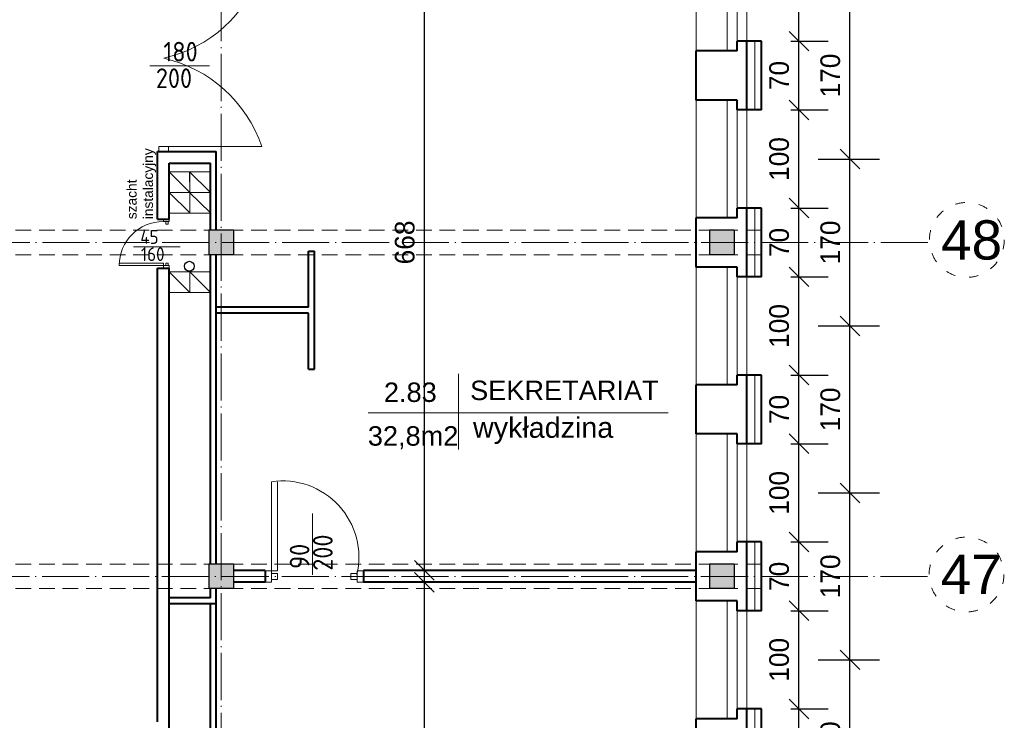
# Model space of a CAD drawing. Header units: millimetres. Extents: x -32003 to -19505, y 17931 to 29358.
# Tile 29 of 92: x -26853 to -25850, y 24903 to 25616. Entities that reach past the tile are written whole.
import ezdxf

# ---------------------------------------------------------------- set-up
doc = ezdxf.new("R2010")
doc.units = ezdxf.units.MM
doc.header["$PDMODE"] = 3
for name, pattern in [('ACAD_ISO03W100', [30, 12, -18]), ('ACAD_ISO04W100', [30.5, 24, -3, 0.5, -3]), ('KRESKOWA_X2', [12, 8, -4])]:
    doc.linetypes.add(name, pattern=pattern)
for name, color, linetype, lineweight in [('_wymiary', 1, 'Continuous', 9), ('drzwi', 140, 'Continuous', 13), ('KOMINY', 43, 'Continuous', 15), ('NR', 7, 'Continuous', 13), ('opisy drzwi', 40, 'Continuous', 13), ('opisy pom', 3, 'Continuous', 18), ('przerywana', 7, 'KRESKOWA_X2', 5), ('sciany', 4, 'Continuous', 40), ('symetria', 7, 'ACAD_ISO03W100', 5), ('SZRAF', 51, 'Continuous', 9), ('słupy', 2, 'Continuous', 30), ('ściana', 4, 'Continuous', 40)]:
    doc.layers.add(name, color=color, linetype=linetype, lineweight=lineweight)
doc.layers.add('kanalizacja', color=210, linetype='Continuous')
doc.styles.add('ISO', font='isocp.shx')
doc.styles.add('ROMANS', font='ROMANS')
doc.styles.add('style1', font='ARIAL.TTF')
doc.styles.add('SYSTEM', font='TXT')
doc.linetypes.add('BATTING', pattern='A,0.0001,-0.1,[134,ltypeshp.shx,S=0.1,R=0,X=-0.1,Y=0],-0.2,[134,ltypeshp.shx,S=0.1,R=180,X=0.1,Y=0],-0.1', length=0.4001)
doc.dimstyles.new('Jacek2', dxfattribs={"dimscale": 2, "dimtxt": 10, "dimasz": 10, "dimexe": 15, "dimexo": 15, "dimgap": 5, "dimtad": 1, "dimdec": 0, "dimrnd": 0.5, "dimzin": 0, "dimdsep": 46, "dimtxsty": 'Standard', "dimblk": 'OBLIQUE', "dimcen": 0, "dimdle": 5, "dimadec": 1, "dimazin": 0, "dimtfac": 1, "dimtdec": 0, "dimtofl": 0, "dimtmove": 0, "dimatfit": 3, "dimfxl": 0, "dimtolj": 1, "dimtzin": 0, "dimarcsym": 0})

# ---------------------------------------------------------------- blocks, each defined once
blk = doc.blocks.new('_OBLIQUE')
at = {"color": 0, "linetype": 'ByBlock'}
blk.add_line((-0.5, -0.5), (0.5, 0.5), dxfattribs=at)
blk = doc.blocks.new('*D884')
at = {"layer": '_wymiary', "color": 0, "lineweight": -2}
for p, q in [((-26007.1, 24784.4), (-26007.1, 24974.4)), ((-26039.6, 24964.4), (-25977.1, 24964.4)), ((-26039.6, 24794.4), (-25977.1, 24794.4))]:
    blk.add_line(p, q, dxfattribs=at)
at = {"layer": 'Defpoints', "color": 0}
for p in [(-26069.6, 24964.4), (-26007.1, 24964.4), (-26069.6, 24794.4)]:
    blk.add_point(p, dxfattribs=at)
at = {"layer": '_wymiary', "color": 0, "lineweight": -2, "xscale": 20, "yscale": 20, "zscale": 20}
for p, rotation in [((-26007.1, 24964.4), 90), ((-26007.1, 24794.4), 270)]:
    blk.add_blockref('_OBLIQUE', p, dxfattribs=dict(at, rotation=rotation))
at = {"layer": '_wymiary', "color": 0, "insert": (-26027.1, 24879.4), "char_height": 20, "attachment_point": 5, "rotation": 90}
blk.add_mtext('\\A1;170', dxfattribs=at)
blk = doc.blocks.new('*D885')
at = {"layer": '_wymiary', "color": 0, "lineweight": -2}
for p, q in [((-26007.1, 24954.4), (-26007.1, 25144.4)), ((-26039.6, 25134.4), (-25977.1, 25134.4)), ((-26039.6, 24964.4), (-25977.1, 24964.4))]:
    blk.add_line(p, q, dxfattribs=at)
at = {"layer": 'Defpoints', "color": 0}
for p in [(-26069.6, 25134.4), (-26007.1, 25134.4), (-26069.6, 24964.4)]:
    blk.add_point(p, dxfattribs=at)
at = {"layer": '_wymiary', "color": 0, "lineweight": -2, "xscale": 20, "yscale": 20, "zscale": 20}
for p, rotation in [((-26007.1, 25134.4), 90), ((-26007.1, 24964.4), 270)]:
    blk.add_blockref('_OBLIQUE', p, dxfattribs=dict(at, rotation=rotation))
at = {"layer": '_wymiary', "color": 0, "insert": (-26027.1, 25049.4), "char_height": 20, "attachment_point": 5, "rotation": 90}
blk.add_mtext('\\A1;170', dxfattribs=at)
blk = doc.blocks.new('*D886')
at = {"layer": '_wymiary', "color": 0, "lineweight": -2}
for p, q in [((-26007.1, 25124.4), (-26007.1, 25314.4)), ((-26039.6, 25304.4), (-25977.1, 25304.4)), ((-26039.6, 25134.4), (-25977.1, 25134.4))]:
    blk.add_line(p, q, dxfattribs=at)
at = {"layer": 'Defpoints', "color": 0}
for p in [(-26069.6, 25304.4), (-26007.1, 25304.4), (-26069.6, 25134.4)]:
    blk.add_point(p, dxfattribs=at)
at = {"layer": '_wymiary', "color": 0, "lineweight": -2, "xscale": 20, "yscale": 20, "zscale": 20}
for p, rotation in [((-26007.1, 25304.4), 90), ((-26007.1, 25134.4), 270)]:
    blk.add_blockref('_OBLIQUE', p, dxfattribs=dict(at, rotation=rotation))
at = {"layer": '_wymiary', "color": 0, "insert": (-26027.1, 25219.4), "char_height": 20, "attachment_point": 5, "rotation": 90}
blk.add_mtext('\\A1;170', dxfattribs=at)
blk = doc.blocks.new('*D887')
at = {"layer": '_wymiary', "color": 0, "lineweight": -2}
for p, q in [((-26007.1, 25294.4), (-26007.1, 25484.4)), ((-26039.6, 25474.4), (-25977.1, 25474.4)), ((-26039.6, 25304.4), (-25977.1, 25304.4))]:
    blk.add_line(p, q, dxfattribs=at)
at = {"layer": 'Defpoints', "color": 0}
for p in [(-26069.6, 25474.4), (-26007.1, 25474.4), (-26069.6, 25304.4)]:
    blk.add_point(p, dxfattribs=at)
at = {"layer": '_wymiary', "color": 0, "lineweight": -2, "xscale": 20, "yscale": 20, "zscale": 20}
for p, rotation in [((-26007.1, 25474.4), 90), ((-26007.1, 25304.4), 270)]:
    blk.add_blockref('_OBLIQUE', p, dxfattribs=dict(at, rotation=rotation))
at = {"layer": '_wymiary', "color": 0, "insert": (-26027.1, 25389.4), "char_height": 20, "attachment_point": 5, "rotation": 90}
blk.add_mtext('\\A1;170', dxfattribs=at)
blk = doc.blocks.new('*D888')
at = {"layer": '_wymiary', "color": 0, "lineweight": -2}
for p, q in [((-26007.1, 25464.4), (-26007.1, 25654.4)), ((-26039.6, 25644.4), (-25977.1, 25644.4)), ((-26039.6, 25474.4), (-25977.1, 25474.4))]:
    blk.add_line(p, q, dxfattribs=at)
at = {"layer": 'Defpoints', "color": 0}
for p in [(-26069.6, 25644.4), (-26007.1, 25644.4), (-26069.6, 25474.4)]:
    blk.add_point(p, dxfattribs=at)
at = {"layer": '_wymiary', "color": 0, "lineweight": -2, "xscale": 20, "yscale": 20, "zscale": 20}
for p, rotation in [((-26007.1, 25644.4), 90), ((-26007.1, 25474.4), 270)]:
    blk.add_blockref('_OBLIQUE', p, dxfattribs=dict(at, rotation=rotation))
at = {"layer": '_wymiary', "color": 0, "insert": (-26027.1, 25559.4), "char_height": 20, "attachment_point": 5, "rotation": 90}
blk.add_mtext('\\A1;170', dxfattribs=at)
blk = doc.blocks.new('*D1182')
at = {"layer": '_wymiary', "color": 0, "lineweight": -2}
for p, q in [((-26059.2, 24834.4), (-26059.2, 24924.4)), ((-26067.2, 24914.4), (-26029.2, 24914.4)), ((-26067.2, 24844.4), (-26029.2, 24844.4))]:
    blk.add_line(p, q, dxfattribs=at)
at = {"layer": 'Defpoints', "color": 0}
for p in [(-26097.2, 24914.4), (-26059.2, 24914.4), (-26097.2, 24844.4)]:
    blk.add_point(p, dxfattribs=at)
at = {"layer": '_wymiary', "color": 0, "lineweight": -2, "xscale": 20, "yscale": 20, "zscale": 20}
for p, rotation in [((-26059.2, 24914.4), 90), ((-26059.2, 24844.4), 270)]:
    blk.add_blockref('_OBLIQUE', p, dxfattribs=dict(at, rotation=rotation))
at = {"layer": '_wymiary', "color": 0, "insert": (-26079.2, 24879.4), "char_height": 20, "attachment_point": 5, "rotation": 90}
blk.add_mtext('\\A1;70', dxfattribs=at)
blk = doc.blocks.new('*D1183')
at = {"layer": '_wymiary', "color": 0, "lineweight": -2}
for p, q in [((-26059.2, 24904.4), (-26059.2, 25024.4)), ((-26067.2, 25014.4), (-26029.2, 25014.4)), ((-26067.2, 24914.4), (-26029.2, 24914.4))]:
    blk.add_line(p, q, dxfattribs=at)
at = {"layer": 'Defpoints', "color": 0}
for p in [(-26097.2, 25014.4), (-26059.2, 25014.4), (-26097.2, 24914.4)]:
    blk.add_point(p, dxfattribs=at)
at = {"layer": '_wymiary', "color": 0, "lineweight": -2, "xscale": 20, "yscale": 20, "zscale": 20}
for p, rotation in [((-26059.2, 25014.4), 90), ((-26059.2, 24914.4), 270)]:
    blk.add_blockref('_OBLIQUE', p, dxfattribs=dict(at, rotation=rotation))
at = {"layer": '_wymiary', "color": 0, "insert": (-26079.2, 24964.4), "char_height": 20, "attachment_point": 5, "rotation": 90}
blk.add_mtext('\\A1;100', dxfattribs=at)
blk = doc.blocks.new('*D1184')
at = {"layer": '_wymiary', "color": 0, "lineweight": -2}
for p, q in [((-26059.2, 25004.4), (-26059.2, 25094.4)), ((-26067.2, 25084.4), (-26029.2, 25084.4)), ((-26067.2, 25014.4), (-26029.2, 25014.4))]:
    blk.add_line(p, q, dxfattribs=at)
at = {"layer": 'Defpoints', "color": 0}
for p in [(-26097.2, 25084.4), (-26059.2, 25084.4), (-26097.2, 25014.4)]:
    blk.add_point(p, dxfattribs=at)
at = {"layer": '_wymiary', "color": 0, "lineweight": -2, "xscale": 20, "yscale": 20, "zscale": 20}
for p, rotation in [((-26059.2, 25084.4), 90), ((-26059.2, 25014.4), 270)]:
    blk.add_blockref('_OBLIQUE', p, dxfattribs=dict(at, rotation=rotation))
at = {"layer": '_wymiary', "color": 0, "insert": (-26079.2, 25049.4), "char_height": 20, "attachment_point": 5, "rotation": 90}
blk.add_mtext('\\A1;70', dxfattribs=at)
blk = doc.blocks.new('*D1185')
at = {"layer": '_wymiary', "color": 0, "lineweight": -2}
for p, q in [((-26059.2, 25074.4), (-26059.2, 25194.4)), ((-26067.2, 25184.4), (-26029.2, 25184.4)), ((-26067.2, 25084.4), (-26029.2, 25084.4))]:
    blk.add_line(p, q, dxfattribs=at)
at = {"layer": 'Defpoints', "color": 0}
for p in [(-26097.2, 25184.4), (-26059.2, 25184.4), (-26097.2, 25084.4)]:
    blk.add_point(p, dxfattribs=at)
at = {"layer": '_wymiary', "color": 0, "lineweight": -2, "xscale": 20, "yscale": 20, "zscale": 20}
for p, rotation in [((-26059.2, 25184.4), 90), ((-26059.2, 25084.4), 270)]:
    blk.add_blockref('_OBLIQUE', p, dxfattribs=dict(at, rotation=rotation))
at = {"layer": '_wymiary', "color": 0, "insert": (-26079.2, 25134.4), "char_height": 20, "attachment_point": 5, "rotation": 90}
blk.add_mtext('\\A1;100', dxfattribs=at)
blk = doc.blocks.new('*D1186')
at = {"layer": '_wymiary', "color": 0, "lineweight": -2}
for p, q in [((-26059.2, 25174.4), (-26059.2, 25264.4)), ((-26067.2, 25254.4), (-26029.2, 25254.4)), ((-26067.2, 25184.4), (-26029.2, 25184.4))]:
    blk.add_line(p, q, dxfattribs=at)
at = {"layer": 'Defpoints', "color": 0}
for p in [(-26097.2, 25254.4), (-26059.2, 25254.4), (-26097.2, 25184.4)]:
    blk.add_point(p, dxfattribs=at)
at = {"layer": '_wymiary', "color": 0, "lineweight": -2, "xscale": 20, "yscale": 20, "zscale": 20}
for p, rotation in [((-26059.2, 25254.4), 90), ((-26059.2, 25184.4), 270)]:
    blk.add_blockref('_OBLIQUE', p, dxfattribs=dict(at, rotation=rotation))
at = {"layer": '_wymiary', "color": 0, "insert": (-26079.2, 25219.4), "char_height": 20, "attachment_point": 5, "rotation": 90}
blk.add_mtext('\\A1;70', dxfattribs=at)
blk = doc.blocks.new('*D1187')
at = {"layer": '_wymiary', "color": 0, "lineweight": -2}
for p, q in [((-26059.2, 25244.4), (-26059.2, 25364.4)), ((-26067.2, 25354.4), (-26029.2, 25354.4)), ((-26067.2, 25254.4), (-26029.2, 25254.4))]:
    blk.add_line(p, q, dxfattribs=at)
at = {"layer": 'Defpoints', "color": 0}
for p in [(-26097.2, 25354.4), (-26059.2, 25354.4), (-26097.2, 25254.4)]:
    blk.add_point(p, dxfattribs=at)
at = {"layer": '_wymiary', "color": 0, "lineweight": -2, "xscale": 20, "yscale": 20, "zscale": 20}
for p, rotation in [((-26059.2, 25354.4), 90), ((-26059.2, 25254.4), 270)]:
    blk.add_blockref('_OBLIQUE', p, dxfattribs=dict(at, rotation=rotation))
at = {"layer": '_wymiary', "color": 0, "insert": (-26079.2, 25304.4), "char_height": 20, "attachment_point": 5, "rotation": 90}
blk.add_mtext('\\A1;100', dxfattribs=at)
blk = doc.blocks.new('*D1188')
at = {"layer": '_wymiary', "color": 0, "lineweight": -2}
for p, q in [((-26059.2, 25344.4), (-26059.2, 25434.4)), ((-26067.2, 25424.4), (-26029.2, 25424.4)), ((-26067.2, 25354.4), (-26029.2, 25354.4))]:
    blk.add_line(p, q, dxfattribs=at)
at = {"layer": 'Defpoints', "color": 0}
for p in [(-26097.2, 25424.4), (-26059.2, 25424.4), (-26097.2, 25354.4)]:
    blk.add_point(p, dxfattribs=at)
at = {"layer": '_wymiary', "color": 0, "lineweight": -2, "xscale": 20, "yscale": 20, "zscale": 20}
for p, rotation in [((-26059.2, 25424.4), 90), ((-26059.2, 25354.4), 270)]:
    blk.add_blockref('_OBLIQUE', p, dxfattribs=dict(at, rotation=rotation))
at = {"layer": '_wymiary', "color": 0, "insert": (-26079.2, 25389.4), "char_height": 20, "attachment_point": 5, "rotation": 90}
blk.add_mtext('\\A1;70', dxfattribs=at)
blk = doc.blocks.new('*D1189')
at = {"layer": '_wymiary', "color": 0, "lineweight": -2}
for p, q in [((-26059.2, 25414.4), (-26059.2, 25534.4)), ((-26067.2, 25524.4), (-26029.2, 25524.4)), ((-26067.2, 25424.4), (-26029.2, 25424.4))]:
    blk.add_line(p, q, dxfattribs=at)
at = {"layer": 'Defpoints', "color": 0}
for p in [(-26097.2, 25524.4), (-26059.2, 25524.4), (-26097.2, 25424.4)]:
    blk.add_point(p, dxfattribs=at)
at = {"layer": '_wymiary', "color": 0, "lineweight": -2, "xscale": 20, "yscale": 20, "zscale": 20}
for p, rotation in [((-26059.2, 25524.4), 90), ((-26059.2, 25424.4), 270)]:
    blk.add_blockref('_OBLIQUE', p, dxfattribs=dict(at, rotation=rotation))
at = {"layer": '_wymiary', "color": 0, "insert": (-26079.2, 25474.4), "char_height": 20, "attachment_point": 5, "rotation": 90}
blk.add_mtext('\\A1;100', dxfattribs=at)
blk = doc.blocks.new('*D1190')
at = {"layer": '_wymiary', "color": 0, "lineweight": -2}
for p, q in [((-26059.2, 25514.4), (-26059.2, 25604.4)), ((-26067.2, 25594.4), (-26029.2, 25594.4)), ((-26067.2, 25524.4), (-26029.2, 25524.4))]:
    blk.add_line(p, q, dxfattribs=at)
at = {"layer": 'Defpoints', "color": 0}
for p in [(-26097.2, 25594.4), (-26059.2, 25594.4), (-26097.2, 25524.4)]:
    blk.add_point(p, dxfattribs=at)
at = {"layer": '_wymiary', "color": 0, "lineweight": -2, "xscale": 20, "yscale": 20, "zscale": 20}
for p, rotation in [((-26059.2, 25594.4), 90), ((-26059.2, 25524.4), 270)]:
    blk.add_blockref('_OBLIQUE', p, dxfattribs=dict(at, rotation=rotation))
at = {"layer": '_wymiary', "color": 0, "insert": (-26079.2, 25559.4), "char_height": 20, "attachment_point": 5, "rotation": 90}
blk.add_mtext('\\A1;70', dxfattribs=at)
blk = doc.blocks.new('*D1191')
at = {"layer": '_wymiary', "color": 0, "lineweight": -2}
for p, q in [((-26059.2, 25584.4), (-26059.2, 25704.4)), ((-26067.2, 25694.4), (-26029.2, 25694.4)), ((-26067.2, 25594.4), (-26029.2, 25594.4))]:
    blk.add_line(p, q, dxfattribs=at)
at = {"layer": 'Defpoints', "color": 0}
for p in [(-26097.2, 25694.4), (-26059.2, 25694.4), (-26097.2, 25594.4)]:
    blk.add_point(p, dxfattribs=at)
at = {"layer": '_wymiary', "color": 0, "lineweight": -2, "xscale": 20, "yscale": 20, "zscale": 20}
for p, rotation in [((-26059.2, 25694.4), 90), ((-26059.2, 25594.4), 270)]:
    blk.add_blockref('_OBLIQUE', p, dxfattribs=dict(at, rotation=rotation))
at = {"layer": '_wymiary', "color": 0, "insert": (-26079.2, 25644.4), "char_height": 20, "attachment_point": 5, "rotation": 90}
blk.add_mtext('\\A1;100', dxfattribs=at)
blk = doc.blocks.new('*D1210')
at = {"layer": '_wymiary', "color": 0, "lineweight": -2}
for p, q in [((-26440.6, 24346.4), (-26440.6, 25053.4)), ((-26422.1, 25043.4), (-26470.6, 25043.4)), ((-26452.7, 24356.4), (-26470.6, 24356.4))]:
    blk.add_line(p, q, dxfattribs=at)
at = {"layer": 'Defpoints', "color": 0}
for p in [(-26440.6, 25043.4), (-26392.1, 25043.4), (-26422.7, 24356.4)]:
    blk.add_point(p, dxfattribs=at)
at = {"layer": '_wymiary', "color": 0, "lineweight": -2, "xscale": 20, "yscale": 20, "zscale": 20}
for p, rotation in [((-26440.6, 25043.4), 90), ((-26440.6, 24356.4), 270)]:
    blk.add_blockref('_OBLIQUE', p, dxfattribs=dict(at, rotation=rotation))
at = {"layer": '_wymiary', "color": 0, "insert": (-26460.6, 24699.9), "char_height": 20, "attachment_point": 5, "rotation": 90}
blk.add_mtext('\\A1;687', dxfattribs=at)
blk = doc.blocks.new('*D1211')
at = {"layer": '_wymiary', "color": 0, "lineweight": -2}
for p, q in [((-26440.6, 25045.4), (-26440.6, 25733.4)), ((-26389.1, 25723.4), (-26470.6, 25723.4)), ((-26422.4, 25055.4), (-26470.6, 25055.4))]:
    blk.add_line(p, q, dxfattribs=at)
at = {"layer": 'Defpoints', "color": 0}
for p in [(-26440.6, 25723.4), (-26359.1, 25723.4), (-26392.4, 25055.4)]:
    blk.add_point(p, dxfattribs=at)
at = {"layer": '_wymiary', "color": 0, "lineweight": -2, "xscale": 20, "yscale": 20, "zscale": 20}
for p, rotation in [((-26440.6, 25723.4), 90), ((-26440.6, 25055.4), 270)]:
    blk.add_blockref('_OBLIQUE', p, dxfattribs=dict(at, rotation=rotation))
at = {"layer": '_wymiary', "color": 0, "insert": (-26460.6, 25389.4), "char_height": 20, "attachment_point": 5, "rotation": 90}
blk.add_mtext('\\A1;668', dxfattribs=at)

msp = doc.modelspace()

# ---------------------------------------------------------------- hatches: boundary and pattern name
at = {"layer": 'SZRAF', "ltscale": 0.5}
h = msp.add_hatch(color=256, dxfattribs=at)
h.paths.add_polyline_path([(-26635.2, 25376.9), (-26635.2, 25389.4), (-26647.7, 25389.4), (-26647.7, 25376.9), (-26642.7, 25376.9)])
h.paths.add_polyline_path([(-26647.7, 25376.9), (-26647.7, 25389.4), (-26660.2, 25389.4), (-26660.2, 25376.9)])
h.paths.add_polyline_path([(-26647.7, 25401.9), (-26660.2, 25401.9), (-26660.2, 25389.4), (-26647.7, 25389.4)])
h.paths.add_polyline_path([(-26647.7, 25401.9), (-26647.7, 25389.4), (-26635.2, 25389.4), (-26635.2, 25401.9)])
h = msp.add_hatch(color=256, dxfattribs=at)
h.paths.add_polyline_path([(-26125.2, 25376.9), (-26125.2, 25389.4), (-26137.7, 25389.4), (-26137.7, 25376.9), (-26132.7, 25376.9)])
h.paths.add_polyline_path([(-26137.7, 25376.9), (-26137.7, 25389.4), (-26150.2, 25389.4), (-26150.2, 25376.9)])
h.paths.add_polyline_path([(-26137.7, 25401.9), (-26150.2, 25401.9), (-26150.2, 25389.4), (-26137.7, 25389.4)])
h.paths.add_polyline_path([(-26137.7, 25401.9), (-26137.7, 25389.4), (-26125.2, 25389.4), (-26125.2, 25401.9)])
h = msp.add_hatch(color=256, dxfattribs=at)
h.paths.add_polyline_path([(-26635.2, 25036.9), (-26635.2, 25049.4), (-26647.7, 25049.4), (-26647.7, 25036.9), (-26642.7, 25036.9)])
h.paths.add_polyline_path([(-26647.7, 25036.9), (-26647.7, 25049.4), (-26660.2, 25049.4), (-26660.2, 25036.9)])
h.paths.add_polyline_path([(-26647.7, 25061.9), (-26660.2, 25061.9), (-26660.2, 25049.4), (-26647.7, 25049.4)])
h.paths.add_polyline_path([(-26647.7, 25061.9), (-26647.7, 25049.4), (-26635.2, 25049.4), (-26635.2, 25061.9)])
h = msp.add_hatch(color=256, dxfattribs=at)
h.paths.add_polyline_path([(-26125.2, 25036.9), (-26125.2, 25049.4), (-26137.7, 25049.4), (-26137.7, 25036.9), (-26132.7, 25036.9)])
h.paths.add_polyline_path([(-26137.7, 25036.9), (-26137.7, 25049.4), (-26150.2, 25049.4), (-26150.2, 25036.9)])
h.paths.add_polyline_path([(-26137.7, 25061.9), (-26150.2, 25061.9), (-26150.2, 25049.4), (-26137.7, 25049.4)])
h.paths.add_polyline_path([(-26137.7, 25061.9), (-26137.7, 25049.4), (-26125.2, 25049.4), (-26125.2, 25061.9)])

# ---------------------------------------------------------------- linework, layer by layer
at = {"layer": 'drzwi'}
msp.add_line((-26706.3, 25487), (-26606.3, 25487), dxfattribs=at)
msp.add_lwpolyline([(-26711.3, 25487), (-26711.3, 25482), (-26701.3, 25482), (-26701.3, 25487)], close=True, dxfattribs=at)
for points in [[(-26700.7, 25410.7, 0), (-26700.7, 25413.2, 0), (-26706.6, 25413.2, 0), (-26706.6, 25410.7, 0), (-26700.7, 25410.7, 0)], [(-26701.7, 25410.7, 0), (-26701.7, 25408.2, 0), (-26704.2, 25408.2, 0), (-26704.2, 25410.7, 0), (-26701.7, 25410.7, 0)], [(-26706.6, 25365.8, 0), (-26706.6, 25368.3, 0), (-26751.6, 25368.3, 0), (-26751.6, 25365.8, 0), (-26706.6, 25365.8, 0)], [(-26701.7, 25365.8, 0), (-26701.7, 25368.3, 0), (-26704.2, 25368.3, 0), (-26704.2, 25365.8, 0), (-26701.7, 25365.8, 0)], [(-26700.7, 25365.8, 0), (-26700.7, 25363.3, 0), (-26706.6, 25363.3, 0), (-26706.6, 25365.8, 0), (-26700.7, 25365.8, 0)], [(-26596.4, 25055.1, 0), (-26590.2, 25055.1, 0), (-26590.2, 25145.7, 0)], [(-26596.4, 25145.7, 0), (-26596.4, 25055.1, 0)], [(-26596.4, 25055.1, 0), (-26602.7, 25055.1, 0), (-26602.7, 25043.6, 0), (-26596.4, 25043.6, 0), (-26596.4, 25055.1, 0)], [(-26596.4, 25046.1, 0), (-26590.2, 25046.1, 0), (-26590.2, 25052.4, 0), (-26596.4, 25052.4, 0), (-26596.4, 25046.1, 0)], [(-26509.3, 25046.1, 0), (-26515.5, 25046.1, 0), (-26515.5, 25052.4, 0), (-26509.3, 25052.4, 0), (-26509.3, 25046.1, 0)], [(-26509.3, 25055.1, 0), (-26503.1, 25055.1, 0), (-26503.1, 25043.6, 0), (-26509.3, 25043.6, 0), (-26509.3, 25055.1, 0)]]:
    msp.add_polyline3d(points, dxfattribs=at)
for centre, radius, start, end in [((-26736.5, 25711.2), 137.5, 282.705, 341.2694), ((-26736.5, 25442.9), 137.5, 18.7306, 77.295), ((-26706.6, 25365.8), 45, 90, 180), ((-26585, 25069), 77.6, 346.6634, 98.4515)]:
    msp.add_arc(centre, radius, start, end, dxfattribs=at)
at = {"layer": 'kanalizacja'}
msp.add_circle((-26680.1, 25365.2), 5, dxfattribs=at)
at = {"layer": 'KOMINY', "lineweight": 18}
for p, q in [((-26700.7, 25461.4), (-26679.7, 25440.4)), ((-26658.7, 25461.4), (-26700.7, 25461.4)), ((-26679.8, 25461.4), (-26658.8, 25440.5)), ((-26700.8, 25440.4), (-26679.7, 25419.5)), ((-26658.7, 25440.4), (-26700.7, 25440.4)), ((-26679.8, 25440.4), (-26658.7, 25419.5)), ((-26658.7, 25419.4), (-26700.7, 25419.4)), ((-26700.8, 25359.4), (-26679.7, 25338.5)), ((-26658.7, 25359.4), (-26700.7, 25359.4)), ((-26679.7, 25359.4), (-26658.7, 25338.5)), ((-26658.7, 25338.4), (-26700.7, 25338.4))]:
    msp.add_line(p, q, dxfattribs=at)
for points in [[(-26700.7, 25461.4), (-26679.7, 25461.4), (-26679.7, 25440.4), (-26700.7, 25440.4)], [(-26679.8, 25461.4), (-26658.8, 25461.4), (-26658.7, 25440.4), (-26679.7, 25440.4)], [(-26700.7, 25440.4), (-26679.7, 25440.4), (-26679.7, 25419.4), (-26700.7, 25419.4)], [(-26679.7, 25440.4), (-26658.7, 25440.4), (-26658.7, 25419.4), (-26679.7, 25419.4)], [(-26700.7, 25359.4), (-26679.7, 25359.4), (-26679.7, 25338.4), (-26700.7, 25338.4)], [(-26679.7, 25359.4), (-26658.7, 25359.5), (-26658.7, 25338.5), (-26679.7, 25338.4)]]:
    msp.add_lwpolyline(points, close=True, dxfattribs=at)
at = {"layer": 'opisy drzwi'}
for p, q in [((-26163.7, 25704.4), (-26163.7, 25584.4)), ((-26132.2, 25704.4), (-26132.2, 25584.4)), ((-26122.2, 25694.4), (-26122.2, 25594.4)), ((-26112.2, 25694.4), (-26112.2, 25594.4)), ((-26720.3, 25569.4), (-26659.5, 25569.4)), ((-26163.7, 25534.4), (-26163.7, 25414.4)), ((-26132.2, 25534.4), (-26132.2, 25414.4)), ((-26122.2, 25524.4), (-26122.2, 25424.4)), ((-26112.2, 25524.4), (-26112.2, 25424.4)), ((-26737, 25384.9), (-26689.5, 25384.9)), ((-26163.7, 25364.4), (-26163.7, 25244.4)), ((-26132.2, 25364.4), (-26132.2, 25244.4)), ((-26122.2, 25354.4), (-26122.2, 25254.4)), ((-26112.2, 25354.4), (-26112.2, 25254.4)), ((-26163.7, 25194.4), (-26163.7, 25074.4)), ((-26132.2, 25194.4), (-26132.2, 25074.4)), ((-26122.2, 25184.4), (-26122.2, 25084.4)), ((-26112.2, 25184.4), (-26112.2, 25084.4)), ((-26554.5, 25113.3), (-26554.7, 25050.8)), ((-26163.7, 25024.4), (-26163.7, 24904.4)), ((-26132.2, 25024.4), (-26132.2, 24904.4)), ((-26122.2, 25014.4), (-26122.2, 24914.4)), ((-26112.2, 25014.4), (-26112.2, 24914.4))]:
    msp.add_line(p, q, dxfattribs=at)
at = {"layer": 'opisy pom'}
for p, q in [((-26405.8, 25255.6), (-26405.8, 25178.5)), ((-26497.8, 25216), (-26192.4, 25216))]:
    msp.add_line(p, q, dxfattribs=at)
at = {"layer": 'przerywana', "ltscale": 2}
for p, q in [((-26097.2, 25401.9), (-27517.7, 25401.9)), ((-26097.2, 25376.9), (-27517.7, 25376.9)), ((-26097.2, 25061.9), (-27517.7, 25061.9)), ((-26097.2, 25036.9), (-27517.7, 25036.9))]:
    msp.add_line(p, q, dxfattribs=at)
at = {"layer": 'sciany'}
for p, q in [((-26712.6, 25482), (-26652.7, 25482)), ((-26700.7, 25470), (-26658.7, 25470)), ((-26558.7, 25380.5), (-26552.7, 25380.5)), ((-26558.7, 25323.5), (-26652.7, 25323.5)), ((-26558.7, 25317.5), (-26652.7, 25317.5)), ((-26558.7, 25260.5), (-26552.7, 25260.5))]:
    msp.add_line(p, q, dxfattribs=at)
for points in [[(-26712.7, 25413.2), (-26700.7, 25413.2)], [(-26712.7, 25363.2), (-26700.7, 25363.2)]]:
    msp.add_lwpolyline(points, dxfattribs=at)
at = {"layer": 'symetria', "linetype": 'ACAD_ISO04W100', "ltscale": 2}
for p, q in [((-26647.7, 22849.4), (-26647.7, 26624.3)), ((-25927.7, 25389.4), (-27617.7, 25389.4)), ((-25928, 25049.4), (-27617.7, 25049.4))]:
    msp.add_line(p, q, dxfattribs=at)
at = {"layer": 'symetria', "ltscale": 0.8}
for centre in [(-25888.1, 25392), (-25888.4, 25051.3)]:
    msp.add_circle(centre, 38.1, dxfattribs=at)
at = {"layer": 'SZRAF', "linetype": 'BATTING', "ltscale": 14}
for p, q in [((-26104.2, 25524.4), (-26104.2, 25594.4)), ((-26104.2, 25354.4), (-26104.2, 25424.4)), ((-26104.2, 25184.4), (-26104.2, 25254.4)), ((-26104.2, 25014.4), (-26104.2, 25084.4)), ((-26104.2, 24844.4), (-26104.2, 24914.4))]:
    msp.add_line(p, q, dxfattribs=at)
at = {"layer": 'SZRAF'}
msp.add_lwpolyline([(-26700.7, 25363.2), (-26712.7, 25363.2)], dxfattribs=at)
at = {"layer": 'słupy'}
for p, q in [((-26660.2, 25401.9), (-26660.2, 25376.9)), ((-26635.2, 25401.9), (-26660.2, 25401.9)), ((-26635.2, 25401.9), (-26660.2, 25401.9)), ((-26660.2, 25401.9), (-26660.2, 25376.9)), ((-26635.2, 25401.9), (-26660.2, 25401.9)), ((-26660.2, 25401.9), (-26660.2, 25376.9)), ((-26635.2, 25401.9), (-26635.2, 25376.9)), ((-26635.2, 25401.9), (-26635.2, 25376.9)), ((-26635.2, 25401.9), (-26635.2, 25376.9)), ((-26150.2, 25401.9), (-26150.2, 25376.9)), ((-26125.2, 25401.9), (-26150.2, 25401.9)), ((-26125.2, 25401.9), (-26150.2, 25401.9)), ((-26150.2, 25401.9), (-26150.2, 25376.9)), ((-26125.2, 25401.9), (-26150.2, 25401.9)), ((-26150.2, 25401.9), (-26150.2, 25376.9)), ((-26125.2, 25401.9), (-26125.2, 25376.9)), ((-26125.2, 25401.9), (-26125.2, 25376.9)), ((-26125.2, 25401.9), (-26125.2, 25376.9)), ((-26635.2, 25376.9), (-26660.2, 25376.9)), ((-26635.2, 25376.9), (-26660.2, 25376.9)), ((-26635.2, 25376.9), (-26660.2, 25376.9)), ((-26125.2, 25376.9), (-26150.2, 25376.9)), ((-26125.2, 25376.9), (-26150.2, 25376.9)), ((-26125.2, 25376.9), (-26150.2, 25376.9)), ((-26660.2, 25061.9), (-26660.2, 25036.9)), ((-26635.2, 25061.9), (-26660.2, 25061.9)), ((-26635.2, 25061.9), (-26660.2, 25061.9)), ((-26660.2, 25061.9), (-26660.2, 25036.9)), ((-26635.2, 25061.9), (-26660.2, 25061.9)), ((-26660.2, 25061.9), (-26660.2, 25036.9)), ((-26635.2, 25061.9), (-26635.2, 25036.9)), ((-26635.2, 25061.9), (-26635.2, 25036.9)), ((-26635.2, 25061.9), (-26635.2, 25036.9)), ((-26150.2, 25061.9), (-26150.2, 25036.9)), ((-26125.2, 25061.9), (-26150.2, 25061.9)), ((-26125.2, 25061.9), (-26150.2, 25061.9)), ((-26150.2, 25061.9), (-26150.2, 25036.9)), ((-26125.2, 25061.9), (-26150.2, 25061.9)), ((-26150.2, 25061.9), (-26150.2, 25036.9)), ((-26125.2, 25061.9), (-26125.2, 25036.9)), ((-26125.2, 25061.9), (-26125.2, 25036.9)), ((-26125.2, 25061.9), (-26125.2, 25036.9)), ((-26635.2, 25036.9), (-26660.2, 25036.9)), ((-26635.2, 25036.9), (-26660.2, 25036.9)), ((-26635.2, 25036.9), (-26660.2, 25036.9)), ((-26125.2, 25036.9), (-26150.2, 25036.9)), ((-26125.2, 25036.9), (-26150.2, 25036.9)), ((-26125.2, 25036.9), (-26150.2, 25036.9))]:
    msp.add_line(p, q, dxfattribs=at)
at = {"layer": 'ściana'}
for p, q in [((-26097.2, 25594.4), (-26122.2, 25594.4)), ((-26122.2, 25584.4), (-26122.2, 25594.4)), ((-26112.2, 25524.4), (-26112.2, 25594.4)), ((-26097.2, 25524.4), (-26097.2, 25594.4)), ((-26163.7, 25534.4), (-26163.7, 25584.4)), ((-26122.2, 25584.4), (-26163.7, 25584.4)), ((-26122.2, 25534.4), (-26163.7, 25534.4)), ((-26122.2, 25524.4), (-26122.2, 25534.4)), ((-26097.2, 25524.4), (-26122.2, 25524.4)), ((-26712.6, 25413.2), (-26712.6, 25482)), ((-26652.7, 25401.9), (-26652.7, 25482)), ((-26700.7, 25413.2), (-26700.7, 25470)), ((-26658.7, 25401.9), (-26658.7, 25470)), ((-26097.2, 25424.4), (-26122.2, 25424.4)), ((-26122.2, 25414.4), (-26122.2, 25424.4)), ((-26112.2, 25354.4), (-26112.2, 25424.4)), ((-26097.2, 25354.4), (-26097.2, 25424.4)), ((-26122.2, 25414.4), (-26163.7, 25414.4)), ((-26163.7, 25364.4), (-26163.7, 25414.4)), ((-26658.7, 25061.9), (-26658.7, 25376.9)), ((-26652.7, 25061.9), (-26652.7, 25376.9)), ((-26558.7, 25323.5), (-26558.7, 25380.5)), ((-26552.7, 25260.5), (-26552.7, 25380.5)), ((-26712.7, 24901.3), (-26712.6, 25363.2)), ((-26700.7, 24895.3), (-26700.7, 25363.2)), ((-26122.2, 25364.4), (-26163.7, 25364.4)), ((-26122.2, 25354.4), (-26122.2, 25364.4)), ((-26097.2, 25354.4), (-26122.2, 25354.4)), ((-26558.7, 25260.5), (-26558.7, 25317.5)), ((-26097.2, 25254.4), (-26122.2, 25254.4)), ((-26122.2, 25244.4), (-26122.2, 25254.4)), ((-26112.2, 25184.4), (-26112.2, 25254.4)), ((-26097.2, 25184.4), (-26097.2, 25254.4)), ((-26163.7, 25194.4), (-26163.7, 25244.4)), ((-26122.2, 25244.4), (-26163.7, 25244.4)), ((-26122.2, 25194.4), (-26163.7, 25194.4)), ((-26122.2, 25184.4), (-26122.2, 25194.4)), ((-26097.2, 25184.4), (-26122.2, 25184.4)), ((-26097.2, 25084.4), (-26122.2, 25084.4)), ((-26122.2, 25074.4), (-26122.2, 25084.4)), ((-26112.2, 25014.4), (-26112.2, 25084.4)), ((-26097.2, 25014.4), (-26097.2, 25084.4)), ((-26122.2, 25074.4), (-26163.7, 25074.4)), ((-26163.7, 25049.4), (-26163.7, 25074.4)), ((-26602.7, 25055.4), (-26635.2, 25055.4)), ((-26602.7, 25055.4), (-26602.7, 25043.4)), ((-26163.7, 25055.4), (-26502.7, 25055.4)), ((-26502.7, 25055.4), (-26502.7, 25043.4)), ((-26163.7, 25024.4), (-26163.7, 25049.4)), ((-26658.7, 25027.4), (-26658.7, 25036.9)), ((-26652.7, 25021.4), (-26652.7, 25036.9)), ((-26652.7, 24721.9), (-26652.7, 25036.9)), ((-26602.7, 25043.4), (-26635.2, 25043.4)), ((-26163.7, 25043.4), (-26502.7, 25043.4)), ((-26658.7, 25027.4), (-26700.7, 25027.4)), ((-26712.7, 25021.3), (-26712.7, 25021.3)), ((-26652.7, 25021.4), (-26700.7, 25021.3)), ((-26658.7, 24721.9), (-26658.7, 25021.4)), ((-26122.2, 25024.4), (-26163.7, 25024.4)), ((-26122.2, 25014.4), (-26122.2, 25024.4)), ((-26097.2, 25014.4), (-26122.2, 25014.4)), ((-26097.2, 24914.4), (-26122.2, 24914.4)), ((-26122.2, 24904.4), (-26122.2, 24914.4)), ((-26112.2, 24844.4), (-26112.2, 24914.4)), ((-26097.2, 24844.4), (-26097.2, 24914.4)), ((-26163.7, 24864.4), (-26163.7, 24904.4)), ((-26122.2, 24904.4), (-26163.7, 24904.4))]:
    msp.add_line(p, q, dxfattribs=at)

# ---------------------------------------------------------------- texts
at = {"layer": 'NR', "ltscale": 5, "char_height": 40, "width": 65, "attachment_point": 1, "style": 'style1'}
for s, insert in [('48', (-25914.3, 25412)), ('47', (-25914.7, 25071.4))]:
    msp.add_mtext(s, dxfattribs=dict(at, insert=insert))
at = {"layer": 'opisy drzwi', "style": 'ISO'}
for s, rotation, p in [('180', 360, (-26706.5, 25573.7)), ('200', 360, (-26714.2, 25546.7)), ('200', 90, (-26534.1, 25055.1)), ('90', 90, (-26557.8, 25057))]:
    msp.add_text(s, height=20, rotation=rotation, dxfattribs=at).set_placement(p)
for s, p in [('45', (-26730.1, 25388)), ('160', (-26729.4, 25370.5))]:
    msp.add_text(s, height=14, dxfattribs=at).set_placement(p)
at = {"layer": 'opisy pom', "insert": (-26743.8, 25413.1), "char_height": 10, "attachment_point": 1, "rotation": 90, "style": 'ROMANS'}
msp.add_mtext('{\\fArial|b0|i0|c238|p34;szacht\\Pinstalacyjny}', dxfattribs=at)
at = {"layer": 'opisy pom', "attachment_point": 1, "style": 'SYSTEM'}
for s, insert, char_height in [('{\\fArial|b0|i0|c238|p34;2.83}', (-26481.9, 25246.8), 19.8), ('{\\fArial|b0|i0|c238|p34;SEKRETARIAT}', (-26394.1, 25248.7), 19.8), ('{\\fArial|b0|i0|c238|p34;wykładzina }', (-26391.1, 25211.4), 20.9), ('{\\fArial|b0|i0|c238|p34;32,8m2  }', (-26498.3, 25202.3), 19.8)]:
    msp.add_mtext(s, dxfattribs=dict(at, insert=insert, char_height=char_height))

# ---------------------------------------------------------------- dimensions: what is measured, and where the dimension line sits
at = {"layer": '_wymiary'}
for base, p1, p2, picture, middle in [((-26440.6, 25723.4), (-26392.4, 25055.4), (-26359.1, 25723.4), '*D1211', (-26460.6, 25389.4)), ((-26059.2, 25694.4), (-26097.2, 25594.4), (-26097.2, 25694.4), '*D1191', (-26079.2, 25644.4)), ((-26007.1, 25644.4), (-26069.6, 25474.4), (-26069.6, 25644.4), '*D888', (-26027.1, 25559.4)), ((-26059.2, 25594.4), (-26097.2, 25524.4), (-26097.2, 25594.4), '*D1190', (-26079.2, 25559.4)), ((-26059.2, 25524.4), (-26097.2, 25424.4), (-26097.2, 25524.4), '*D1189', (-26079.2, 25474.4)), ((-26007.1, 25474.4), (-26069.6, 25304.4), (-26069.6, 25474.4), '*D887', (-26027.1, 25389.4)), ((-26059.2, 25424.4), (-26097.2, 25354.4), (-26097.2, 25424.4), '*D1188', (-26079.2, 25389.4)), ((-26059.2, 25354.4), (-26097.2, 25254.4), (-26097.2, 25354.4), '*D1187', (-26079.2, 25304.4)), ((-26007.1, 25304.4), (-26069.6, 25134.4), (-26069.6, 25304.4), '*D886', (-26027.1, 25219.4)), ((-26059.2, 25254.4), (-26097.2, 25184.4), (-26097.2, 25254.4), '*D1186', (-26079.2, 25219.4)), ((-26059.2, 25184.4), (-26097.2, 25084.4), (-26097.2, 25184.4), '*D1185', (-26079.2, 25134.4)), ((-26007.1, 25134.4), (-26069.6, 24964.4), (-26069.6, 25134.4), '*D885', (-26027.1, 25049.4)), ((-26059.2, 25084.4), (-26097.2, 25014.4), (-26097.2, 25084.4), '*D1184', (-26079.2, 25049.4)), ((-26440.6, 25043.4), (-26422.7, 24356.4), (-26392.1, 25043.4), '*D1210', (-26460.6, 24699.9)), ((-26059.2, 25014.4), (-26097.2, 24914.4), (-26097.2, 25014.4), '*D1183', (-26079.2, 24964.4)), ((-26007.1, 24964.4), (-26069.6, 24794.4), (-26069.6, 24964.4), '*D884', (-26027.1, 24879.4)), ((-26059.2, 24914.4), (-26097.2, 24844.4), (-26097.2, 24914.4), '*D1182', (-26079.2, 24879.4))]:
    dim = msp.add_linear_dim(base=base, p1=p1, p2=p2, angle=90, dimstyle='Jacek2', override={"dimtmove": 1}, dxfattribs=at)
    dim.commit()
    dim.dimension.update_dxf_attribs({"geometry": picture, "text_midpoint": middle})

doc.saveas('drawing.dxf')
